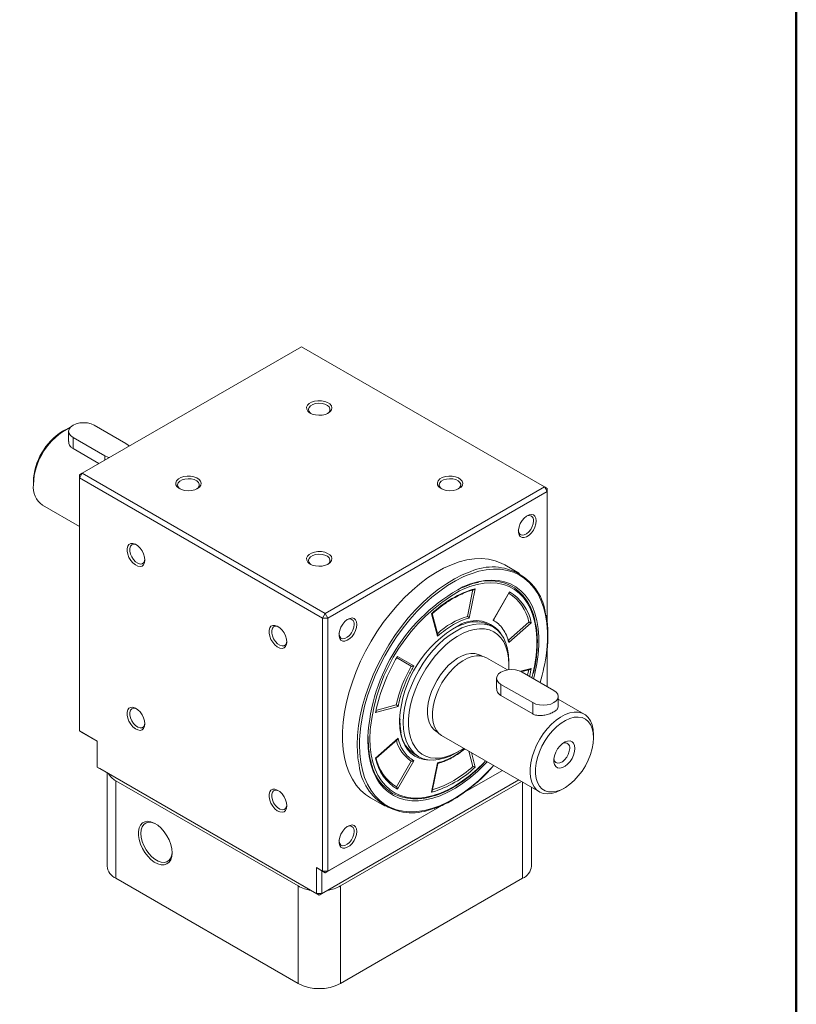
# Model space of a CAD drawing. Header units: millimetres. Extents: x 2723 to 3130, y 721 to 1006.
# Tile 7 of 8: x 3068 to 3130, y 767 to 847. Entities that reach past the tile are written whole.
import ezdxf

# ---------------------------------------------------------------- set-up
doc = ezdxf.new("R2010")
doc.units = ezdxf.units.MM
doc.layers.add('圖框', color=7, linetype='Continuous', lineweight=50)
doc.layers.add('產品', color=7, linetype='Continuous')

# ---------------------------------------------------------------- blocks, each defined once
blk = doc.blocks.new('標題欄框 下標註')
at = {"layer": '圖框'}
blk.add_lwpolyline([(2.283, 89.91), (287.283, 89.91), (287.283, 273.91), (2.283, 273.91)], close=True, dxfattribs=at)
blk = doc.blocks.new('A$C2E5B45DC')
at = {"color": 0, "linetype": 'Continuous', "lineweight": 15}
for p, q in [((68.791, 51.554), (51.184, 41.389)), ((88.307, 40.287), (68.791, 51.554)), ((52.139, 45.246), (54.684, 43.776)), ((49.805, 44.878), (49.593, 44.756)), ((50.09, 44.756), (50.09, 43.938)), ((52.987, 42.797), (50.442, 44.266)), ((50.442, 44.266), (50.442, 43.363)), ((50.442, 43.363), (52.522, 42.162)), ((52.987, 42.797), (52.987, 42.43)), ((50.972, 41.022), (51.184, 41.389)), ((50.972, 41.267), (51.184, 41.389)), ((50.972, 41.022), (50.972, 41.267)), ((51.184, 41.389), (70.7, 30.123)), ((47.26, 40.714), (47.26, 40.469)), ((70.488, 29.756), (50.972, 41.022)), ((50.972, 41.022), (50.972, 20.69)), ((70.7, 30.123), (88.307, 40.287)), ((88.519, 39.92), (70.912, 29.756)), ((88.307, 40.287), (88.519, 39.92)), ((88.307, 40.287), (88.519, 40.165)), ((88.519, 39.92), (88.519, 40.165)), ((88.519, 29.351), (88.519, 39.92)), ((48.005, 38.821), (50.972, 37.108)), ((86.303, 33.339), (85.115, 34.025)), ((82.551, 32.035), (82.112, 29.889)), ((82.74, 32.115), (82.256, 29.754)), ((84.168, 29.583), (85.488, 31.869)), ((84.222, 29.631), (85.474, 31.8)), ((70.488, 29.756), (70.7, 30.123)), ((70.7, 30.123), (70.912, 29.756)), ((79.721, 28.29), (79.238, 30.093)), ((79.734, 28.437), (79.286, 30.108)), ((70.488, 29.756), (70.912, 29.756)), ((70.488, 9.424), (70.488, 29.756)), ((70.912, 29.756), (70.912, 9.424)), ((87.051, 29.437), (85.412, 27.983)), ((87.239, 29.378), (85.436, 27.779)), ((84.201, 29.011), (83.904, 29.182)), ((85.449, 27.924), (85.447, 27.929)), ((88.519, 24.244), (88.519, 27.273)), ((76.404, 26.585), (77.604, 25.892)), ((76.489, 26.674), (77.809, 25.912)), ((83.28, 26.702), (83.183, 26.758)), ((85.335, 25.585), (83.637, 26.565)), ((85.443, 26.019), (85.443, 26.264)), ((86.361, 25.478), (87.239, 25.713)), ((86.434, 25.445), (87.12, 25.628)), ((86.504, 25.407), (89.05, 23.938)), ((87.051, 25.633), (86.943, 25.154)), ((84.456, 24.917), (84.456, 24.1)), ((87.45, 24.961), (87.427, 24.875)), ((87.353, 22.958), (84.807, 24.427)), ((84.807, 24.427), (84.807, 23.524)), ((84.807, 23.524), (87.353, 22.055)), ((87.353, 22.958), (87.353, 22.055)), ((89.401, 22.63), (89.401, 23.448)), ((91.486, 22.034), (89.401, 23.237)), ((76.542, 22.644), (74.738, 22.161)), ((74.738, 22.161), (74.758, 22.26)), ((76.396, 22.779), (74.757, 22.339)), ((74.786, 22.255), (74.791, 22.28)), ((76.576, 22.788), (76.542, 22.644)), ((76.661, 21.439), (76.664, 21.616)), ((76.696, 21.488), (76.7, 21.658)), ((50.972, 20.69), (52.393, 19.87)), ((51.184, 20.568), (50.972, 20.69)), ((52.393, 19.87), (51.184, 20.568)), ((79.643, 20.626), (79.74, 20.57)), ((52.393, 19.87), (52.393, 17.788)), ((73.443, 19.944), (73.437, 19.577)), ((74.116, 19.969), (74.118, 20.196)), ((74.151, 20.018), (74.155, 20.239)), ((74.169, 19.462), (74.151, 20.018)), ((74.738, 18.496), (76.542, 20.095)), ((74.784, 18.501), (76.484, 20.008)), ((80.037, 20.329), (87.886, 15.798)), ((92.232, 20.141), (92.232, 20.386)), ((81.201, 18.916), (81.414, 19.038)), ((82.221, 19.069), (82.551, 17.838)), ((77.604, 18.27), (76.404, 16.192)), ((77.809, 18.292), (76.489, 16.005)), ((77.904, 18.79), (78.201, 18.618)), ((82.426, 18.95), (82.74, 17.781)), ((52.393, 17.788), (70, 7.623)), ((52.605, 17.665), (52.393, 17.788)), ((70.212, 7.501), (52.605, 17.665)), ((79.238, 15.759), (79.721, 18.121)), ((79.284, 15.851), (79.74, 18.077)), ((81.887, 15.759), (84.921, 17.51)), ((84.921, 17.51), (81.887, 15.759)), ((53.175, 17.336), (53.175, 9.826)), ((53.878, 16.685), (68.515, 8.235)), ((53.878, 16.685), (53.878, 8.847)), ((86.236, 16.751), (70.212, 7.501)), ((70.424, 7.623), (86.236, 16.751)), ((71.909, 8.235), (86.448, 16.629)), ((86.547, 8.847), (86.547, 16.572)), ((87.249, 9.826), (87.249, 16.166)), ((89.687, 15.977), (89.899, 16.099)), ((74.316, 15.318), (75.504, 14.633)), ((80.048, 14.697), (70.7, 9.301)), ((70.912, 9.424), (80.047, 14.697)), ((70, 9.705), (70.488, 9.424)), ((70, 7.623), (70, 9.705)), ((70.424, 9.46), (70, 9.705)), ((53.878, 8.847), (68.515, 0.397)), ((70.7, 9.301), (70.424, 9.46)), ((70.424, 9.46), (70.424, 7.623)), ((70.912, 9.424), (70.488, 9.424)), ((70.7, 9.301), (70.488, 9.424)), ((70.912, 9.424), (70.7, 9.301)), ((71.909, 0.397), (86.547, 8.847)), ((68.515, 0.397), (68.515, 8.235)), ((71.909, 8.235), (71.909, 0.397)), ((70.424, 7.623), (70, 7.623)), ((70.212, 7.501), (70, 7.623)), ((70.424, 7.623), (70.212, 7.501))]:
    blk.add_line(p, q, dxfattribs=at)
at = {"color": 0, "linetype": 'Continuous', "lineweight": 15, "flags": 128}
for points in [[(70.934, 46.214), (71.101, 46.342), (71.203, 46.491), (71.232, 46.651), (71.185, 46.809), (71.065, 46.953), (70.883, 47.074), (70.65, 47.162), (70.386, 47.211), (70.108, 47.216), (69.838, 47.178), (69.596, 47.1), (69.4, 46.986), (69.263, 46.847), (69.198, 46.691), (69.207, 46.53), (69.291, 46.378), (69.444, 46.244), (69.653, 46.138), (69.904, 46.069), (70.178, 46.042), (70.454, 46.058), (70.712, 46.117), (70.934, 46.214)], [(70.876, 46.184), (70.982, 46.273), (71.067, 46.415), (71.077, 46.564), (71.01, 46.709), (70.872, 46.836), (70.675, 46.933), (70.438, 46.993), (70.18, 47.01), (69.925, 46.982), (69.696, 46.912), (69.512, 46.806), (69.391, 46.674), (69.343, 46.527), (69.372, 46.378), (69.476, 46.241), (69.548, 46.184)], [(50.442, 44.266), (50.251, 44.41), (50.131, 44.577), (50.09, 44.756), (50.131, 44.935), (50.251, 45.102), (50.442, 45.246), (50.69, 45.356), (50.98, 45.425), (51.29, 45.449), (51.601, 45.425), (51.89, 45.356), (52.139, 45.246)], [(54.684, 43.776), (54.875, 43.633), (54.94, 43.558)], [(53.366, 42.649), (53.236, 42.687), (52.987, 42.797)], [(60.434, 40.153), (60.601, 40.28), (60.703, 40.43), (60.732, 40.589), (60.685, 40.747), (60.565, 40.892), (60.383, 41.013), (60.15, 41.101), (59.886, 41.149), (59.608, 41.155), (59.338, 41.117), (59.096, 41.038), (58.9, 40.925), (58.763, 40.785), (58.698, 40.629), (58.707, 40.469), (58.791, 40.316), (58.944, 40.182), (59.153, 40.077), (59.404, 40.008), (59.678, 39.98), (59.954, 39.997), (60.212, 40.056), (60.434, 40.153)], [(81.434, 40.153), (81.601, 40.28), (81.703, 40.43), (81.732, 40.589), (81.685, 40.747), (81.565, 40.892), (81.383, 41.013), (81.15, 41.101), (80.886, 41.149), (80.608, 41.155), (80.338, 41.117), (80.096, 41.038), (79.9, 40.925), (79.763, 40.785), (79.698, 40.629), (79.707, 40.469), (79.791, 40.316), (79.944, 40.182), (80.153, 40.077), (80.404, 40.008), (80.678, 39.98), (80.954, 39.997), (81.212, 40.056), (81.434, 40.153)], [(60.376, 40.122), (60.482, 40.212), (60.567, 40.353), (60.577, 40.503), (60.51, 40.647), (60.372, 40.774), (60.175, 40.872), (59.938, 40.932), (59.68, 40.948), (59.425, 40.921), (59.196, 40.851), (59.012, 40.745), (58.891, 40.612), (58.843, 40.465), (58.872, 40.317), (58.976, 40.179), (59.048, 40.122)], [(81.376, 40.122), (81.482, 40.212), (81.567, 40.353), (81.577, 40.503), (81.51, 40.647), (81.372, 40.774), (81.175, 40.872), (80.938, 40.932), (80.68, 40.948), (80.425, 40.921), (80.196, 40.851), (80.012, 40.745), (79.891, 40.612), (79.843, 40.465), (79.872, 40.317), (79.976, 40.179), (80.048, 40.122)], [(87.637, 37.559), (87.61, 37.768), (87.532, 37.931), (87.408, 38.035), (87.248, 38.074), (87.063, 38.043), (86.867, 37.945), (86.674, 37.788), (86.5, 37.583), (86.356, 37.345), (86.254, 37.092), (86.201, 36.843), (86.201, 36.617), (86.254, 36.429), (86.356, 36.294), (86.5, 36.222), (86.674, 36.218), (86.867, 36.283), (87.063, 36.412), (87.248, 36.595), (87.408, 36.818), (87.532, 37.066), (87.61, 37.319), (87.637, 37.559)], [(86.197, 36.791), (86.202, 36.747), (86.256, 36.576), (86.359, 36.46), (86.502, 36.411), (86.673, 36.432), (86.856, 36.522), (87.035, 36.672), (87.193, 36.87), (87.318, 37.097), (87.398, 37.334), (87.425, 37.559)], [(56.218, 34.41), (56.191, 34.65), (56.113, 34.903), (55.989, 35.151), (55.829, 35.374), (55.643, 35.557), (55.448, 35.686), (55.255, 35.75), (55.081, 35.747), (54.937, 35.675), (54.835, 35.54), (54.782, 35.352), (54.782, 35.125), (54.835, 34.876), (54.937, 34.624), (55.081, 34.386), (55.255, 34.181), (55.448, 34.024), (55.643, 33.926), (55.829, 33.895), (55.989, 33.933), (56.113, 34.038), (56.191, 34.201), (56.218, 34.41)], [(55.552, 35.625), (55.466, 35.659), (55.295, 35.68), (55.152, 35.631), (55.049, 35.516), (54.995, 35.344), (54.995, 35.133), (55.049, 34.899), (55.152, 34.665), (55.295, 34.45), (55.466, 34.274), (55.649, 34.152), (55.828, 34.096), (55.986, 34.111), (56.111, 34.194), (56.191, 34.339), (56.216, 34.475)], [(70.934, 34.091), (71.101, 34.219), (71.203, 34.368), (71.232, 34.528), (71.185, 34.686), (71.065, 34.83), (70.883, 34.951), (70.65, 35.039), (70.386, 35.088), (70.108, 35.093), (69.838, 35.055), (69.596, 34.977), (69.4, 34.863), (69.263, 34.723), (69.198, 34.568), (69.207, 34.407), (69.291, 34.255), (69.444, 34.12), (69.653, 34.015), (69.904, 33.946), (70.178, 33.919), (70.454, 33.935), (70.712, 33.994), (70.934, 34.091)], [(70.876, 34.061), (70.982, 34.15), (71.067, 34.292), (71.077, 34.441), (71.01, 34.586), (70.872, 34.713), (70.675, 34.81), (70.438, 34.87), (70.18, 34.887), (69.925, 34.859), (69.696, 34.789), (69.512, 34.683), (69.391, 34.551), (69.343, 34.404), (69.372, 34.255), (69.476, 34.118), (69.548, 34.061)], [(85.115, 34.025), (84.826, 34.175), (84.333, 34.362), (83.808, 34.48), (83.254, 34.529), (82.675, 34.51), (82.076, 34.421), (81.46, 34.264), (80.831, 34.04), (80.195, 33.75), (79.556, 33.396), (78.918, 32.981), (78.285, 32.508), (77.662, 31.98), (77.054, 31.401), (76.464, 30.774), (75.898, 30.105), (75.357, 29.397), (74.848, 28.657), (74.373, 27.888), (73.935, 27.097), (73.538, 26.289), (73.184, 25.469), (72.876, 24.644), (72.615, 23.819), (72.405, 23), (72.246, 22.193), (72.139, 21.403), (72.086, 20.636), (72.086, 19.898), (72.139, 19.193), (72.246, 18.526), (72.405, 17.903), (72.615, 17.326), (72.876, 16.802), (73.184, 16.333), (73.538, 15.922), (73.935, 15.572), (74.316, 15.318)], [(73.267, 19.577), (73.294, 20.331), (73.374, 21.11), (73.507, 21.909), (73.692, 22.723), (73.927, 23.545), (74.212, 24.371), (74.543, 25.194), (74.919, 26.009), (75.337, 26.809), (75.794, 27.59), (76.287, 28.345), (76.812, 29.07), (77.366, 29.759), (77.944, 30.407), (78.544, 31.011), (79.16, 31.565), (79.788, 32.066), (80.424, 32.51), (81.064, 32.895), (81.702, 33.217), (82.335, 33.475), (82.398, 33.497)], [(88.464, 27.013), (88.481, 27.169), (88.534, 27.928), (88.534, 28.658), (88.481, 29.355), (88.376, 30.015), (88.218, 30.631), (88.01, 31.201), (87.753, 31.72), (87.448, 32.184), (87.098, 32.59), (86.705, 32.936), (86.272, 33.218), (85.802, 33.435), (85.299, 33.586), (84.765, 33.669), (84.204, 33.684), (83.621, 33.63), (83.02, 33.509), (82.404, 33.32), (82.092, 33.201)], [(82.092, 33.201), (81.778, 33.066), (81.147, 32.747), (80.514, 32.367), (79.885, 31.927), (79.264, 31.432), (78.655, 30.884), (78.062, 30.287), (77.49, 29.646), (76.942, 28.964), (76.423, 28.247), (75.935, 27.501), (75.484, 26.729), (75.07, 25.937), (74.699, 25.132), (74.371, 24.318), (74.09, 23.501), (73.857, 22.688), (73.674, 21.883), (73.543, 21.093), (73.463, 20.322), (73.443, 19.944)], [(87.374, 25.266), (87.529, 26.014), (87.633, 26.748), (87.685, 27.461), (87.685, 28.145), (87.633, 28.797), (87.529, 29.411), (87.373, 29.982), (87.167, 30.506), (86.914, 30.978), (86.613, 31.395), (86.269, 31.754), (85.883, 32.052), (85.459, 32.286), (85, 32.454), (84.51, 32.557), (83.992, 32.591), (83.451, 32.558), (82.89, 32.458), (82.315, 32.29), (81.729, 32.058), (81.482, 31.942)], [(81.744, 32.262), (81.747, 32.263), (82.348, 32.502), (82.938, 32.673), (83.513, 32.776), (84.068, 32.81), (84.599, 32.775), (85.102, 32.67), (85.573, 32.497), (86.007, 32.257), (86.403, 31.952), (86.756, 31.584), (87.064, 31.156), (87.324, 30.672), (87.535, 30.135), (87.694, 29.55), (87.801, 28.92), (87.855, 28.252), (87.855, 27.55), (87.801, 26.819), (87.694, 26.066), (87.535, 25.297), (87.45, 24.961)], [(73.237, 29.246), (73.21, 29.455), (73.132, 29.618), (73.008, 29.723), (72.848, 29.761), (72.663, 29.73), (72.467, 29.632), (72.274, 29.475), (72.1, 29.27), (71.956, 29.032), (71.854, 28.78), (71.801, 28.531), (71.801, 28.304), (71.854, 28.116), (71.956, 27.981), (72.1, 27.909), (72.274, 27.905), (72.467, 27.97), (72.663, 28.099), (72.848, 28.282), (73.008, 28.505), (73.132, 28.753), (73.21, 29.006), (73.237, 29.246)], [(81.201, 18.916), (81.201, 18.915), (80.726, 18.672), (80.257, 18.493), (79.8, 18.381), (79.36, 18.338), (78.944, 18.363), (78.556, 18.457), (78.201, 18.618), (77.884, 18.845), (77.608, 19.134), (77.378, 19.482), (77.196, 19.885), (77.065, 20.337), (76.985, 20.832), (76.958, 21.365), (76.985, 21.929), (77.065, 22.517), (77.196, 23.121), (77.378, 23.734), (77.608, 24.347), (77.884, 24.954), (78.201, 25.547), (78.556, 26.118), (78.944, 26.66), (79.36, 27.166), (79.8, 27.63), (80.257, 28.046), (80.726, 28.409), (81.201, 28.714), (81.676, 28.957), (82.145, 29.136), (82.602, 29.248), (83.042, 29.291), (83.458, 29.266), (83.846, 29.172), (84.201, 29.011), (84.518, 28.784), (84.793, 28.495), (85.023, 28.147), (85.205, 27.744), (85.337, 27.293), (85.417, 26.797), (85.443, 26.264), (85.443, 26.264)], [(67.618, 27.829), (67.591, 28.069), (67.513, 28.322), (67.389, 28.57), (67.229, 28.793), (67.043, 28.976), (66.848, 29.104), (66.655, 29.169), (66.481, 29.166), (66.337, 29.094), (66.235, 28.959), (66.182, 28.771), (66.182, 28.544), (66.235, 28.295), (66.337, 28.042), (66.481, 27.805), (66.655, 27.6), (66.848, 27.443), (67.043, 27.345), (67.229, 27.314), (67.389, 27.352), (67.513, 27.457), (67.591, 27.619), (67.618, 27.829)], [(66.952, 29.044), (66.866, 29.078), (66.695, 29.099), (66.552, 29.05), (66.449, 28.935), (66.395, 28.763), (66.395, 28.552), (66.449, 28.318), (66.552, 28.083), (66.695, 27.869), (66.866, 27.693), (67.049, 27.571), (67.228, 27.515), (67.386, 27.529), (67.511, 27.613), (67.591, 27.758), (67.616, 27.894)], [(71.797, 28.478), (71.802, 28.434), (71.856, 28.263), (71.959, 28.147), (72.102, 28.098), (72.273, 28.119), (72.456, 28.209), (72.635, 28.359), (72.793, 28.557), (72.918, 28.784), (72.998, 29.021), (73.025, 29.246)], [(85.428, 25.597), (85.443, 26.019), (85.417, 26.534), (85.339, 27.013), (85.209, 27.448), (85.03, 27.834), (84.804, 28.166), (84.533, 28.44), (84.222, 28.651), (83.874, 28.799), (83.494, 28.879), (83.087, 28.892), (82.658, 28.838), (82.213, 28.716), (81.758, 28.528), (81.298, 28.278), (80.839, 27.968), (80.388, 27.602), (79.951, 27.185), (79.532, 26.723), (79.138, 26.221), (78.774, 25.686), (78.443, 25.125), (78.152, 24.545), (77.903, 23.955), (77.7, 23.361), (77.546, 22.771), (77.441, 22.193), (77.389, 21.635), (77.389, 21.103), (77.441, 20.606), (77.546, 20.148), (77.7, 19.737), (77.903, 19.377), (78.152, 19.074), (78.443, 18.831), (78.774, 18.651), (79.138, 18.537), (79.532, 18.49), (79.951, 18.511), (80.388, 18.599), (80.839, 18.754), (81.298, 18.973), (81.758, 19.254), (81.823, 19.299)], [(83.183, 26.758), (83.014, 26.838), (82.717, 26.912), (82.392, 26.918), (82.046, 26.854), (81.687, 26.723), (81.322, 26.528), (80.958, 26.272), (80.605, 25.961), (80.268, 25.602), (79.956, 25.202), (79.676, 24.77), (79.432, 24.315), (79.23, 23.847), (79.075, 23.375), (78.97, 22.91), (78.916, 22.462), (78.916, 22.04), (78.97, 21.653), (79.075, 21.31), (79.23, 21.017), (79.432, 20.782), (79.643, 20.626)], [(83.637, 26.565), (83.466, 26.647), (83.163, 26.722), (82.833, 26.727), (82.481, 26.663), (82.116, 26.53), (81.744, 26.331), (81.375, 26.071), (81.015, 25.755), (80.673, 25.39), (80.356, 24.983), (80.07, 24.543), (79.822, 24.081), (79.617, 23.604), (79.46, 23.125), (79.353, 22.652), (79.298, 22.196), (79.298, 21.767), (79.353, 21.374), (79.46, 21.025), (79.617, 20.727), (79.822, 20.487), (80.037, 20.329)], [(84.807, 24.427), (84.616, 24.571), (84.496, 24.738), (84.456, 24.917), (84.496, 25.097), (84.616, 25.264), (84.807, 25.407), (85.056, 25.517), (85.345, 25.586), (85.656, 25.61), (85.966, 25.586), (86.256, 25.517), (86.504, 25.407)], [(87.239, 25.713), (87.115, 25.15), (87.095, 25.066)], [(87.294, 24.951), (87.373, 25.263), (87.374, 25.266)], [(89.05, 23.938), (89.24, 23.794), (89.36, 23.627), (89.401, 23.448), (89.36, 23.269), (89.24, 23.101), (89.05, 22.958), (88.801, 22.848), (88.512, 22.779), (88.201, 22.755), (87.891, 22.779), (87.601, 22.848), (87.353, 22.958)], [(56.218, 21.245), (56.191, 21.486), (56.113, 21.739), (55.989, 21.986), (55.829, 22.21), (55.643, 22.393), (55.448, 22.521), (55.255, 22.586), (55.081, 22.582), (54.937, 22.51), (54.835, 22.376), (54.782, 22.188), (54.782, 21.961), (54.835, 21.712), (54.937, 21.459), (55.081, 21.222), (55.255, 21.017), (55.448, 20.859), (55.643, 20.762), (55.829, 20.731), (55.989, 20.769), (56.113, 20.873), (56.191, 21.036), (56.218, 21.245)], [(55.552, 22.46), (55.466, 22.495), (55.295, 22.516), (55.152, 22.467), (55.049, 22.351), (54.995, 22.18), (54.995, 21.968), (55.049, 21.735), (55.152, 21.5), (55.295, 21.285), (55.466, 21.11), (55.649, 20.988), (55.828, 20.932), (55.986, 20.946), (56.111, 21.029), (56.191, 21.174), (56.216, 21.31)], [(89.687, 15.977), (89.593, 15.925), (89.224, 15.759), (88.864, 15.66), (88.522, 15.63), (88.205, 15.67), (87.919, 15.78), (87.671, 15.956), (87.466, 16.196), (87.308, 16.493), (87.201, 16.843), (87.147, 17.236), (87.147, 17.665), (87.201, 18.121), (87.308, 18.594), (87.466, 19.073), (87.671, 19.55), (87.919, 20.012), (88.205, 20.452), (88.522, 20.858), (88.864, 21.224), (89.224, 21.54), (89.593, 21.8), (89.965, 21.999), (90.33, 22.132), (90.682, 22.196), (91.012, 22.191), (91.314, 22.116), (91.582, 21.972), (91.809, 21.764), (91.991, 21.494), (92.124, 21.17), (92.205, 20.798), (92.232, 20.386), (92.232, 20.386)], [(79.048, 18.35), (79.035, 18.35), (78.622, 18.387), (78.238, 18.491), (77.887, 18.662), (77.574, 18.896), (77.302, 19.192), (77.075, 19.545), (76.896, 19.952), (76.766, 20.407), (76.687, 20.904), (76.661, 21.439)], [(92.232, 20.141), (92.204, 20.536), (92.123, 20.891), (91.989, 21.197), (91.807, 21.446), (91.58, 21.633), (91.313, 21.753), (91.013, 21.804), (90.687, 21.785), (90.342, 21.695), (89.988, 21.538), (89.631, 21.316), (89.28, 21.035), (88.944, 20.701), (88.63, 20.323), (88.346, 19.909), (88.098, 19.469), (87.892, 19.013), (87.734, 18.552), (87.626, 18.096), (87.572, 17.657), (87.572, 17.244), (87.626, 16.868), (87.734, 16.537), (87.892, 16.259), (88.098, 16.04), (88.346, 15.886), (88.63, 15.8), (88.944, 15.784), (89.28, 15.838), (89.631, 15.962), (89.988, 16.153), (90.342, 16.405), (90.687, 16.713), (91.013, 17.07), (91.313, 17.467), (91.58, 17.896), (91.807, 18.345), (91.989, 18.805), (92.123, 19.265), (92.204, 19.714), (92.232, 20.141)], [(74.331, 20.998), (74.312, 20.767), (74.285, 20.067)], [(83.303, 17.8), (82.938, 17.452), (82.348, 16.942), (81.747, 16.487), (81.141, 16.09), (80.533, 15.755), (79.929, 15.483), (79.332, 15.278), (78.749, 15.141), (78.184, 15.072), (77.64, 15.073), (77.123, 15.143), (76.636, 15.282), (76.183, 15.489), (75.767, 15.762), (75.393, 16.098), (75.062, 16.497), (74.778, 16.953), (74.542, 17.464), (74.356, 18.026), (74.223, 18.634), (74.142, 19.283), (74.116, 19.969)], [(74.285, 20.067), (74.312, 19.398), (74.39, 18.765), (74.52, 18.172), (74.701, 17.624), (74.931, 17.125), (75.208, 16.68), (75.531, 16.292), (75.896, 15.963), (76.301, 15.697), (76.743, 15.496), (77.218, 15.36), (77.723, 15.292), (78.253, 15.291), (78.805, 15.358), (79.373, 15.492), (79.955, 15.692), (80.544, 15.957), (81.137, 16.284), (81.729, 16.671), (82.315, 17.115), (82.89, 17.612), (83.424, 18.131)], [(90.747, 19.284), (90.72, 19.024), (90.642, 18.751), (90.517, 18.48), (90.353, 18.229), (90.16, 18.013), (89.952, 17.847), (89.739, 17.739), (89.537, 17.699), (89.357, 17.726), (89.212, 17.821), (89.109, 17.978), (89.056, 18.185), (89.056, 18.431), (89.109, 18.699), (89.212, 18.973), (89.357, 19.236), (89.537, 19.472), (89.739, 19.664), (89.952, 19.802), (90.16, 19.877), (90.353, 19.883), (90.517, 19.822), (90.642, 19.695), (90.72, 19.512), (90.747, 19.284)], [(73.437, 19.577), (73.463, 18.863), (73.543, 18.184), (73.674, 17.546), (73.857, 16.952), (74.09, 16.407), (74.371, 15.915), (74.699, 15.48), (75.07, 15.104), (75.484, 14.789), (75.935, 14.539), (76.423, 14.355), (76.942, 14.238), (77.49, 14.189), (78.062, 14.208), (78.655, 14.296), (79.264, 14.451), (79.885, 14.673), (80.514, 14.96), (81.147, 15.31), (81.778, 15.72), (82.404, 16.188), (83.02, 16.71), (83.621, 17.283), (84.118, 17.806)], [(89.057, 18.44), (89.113, 18.266), (89.22, 18.147), (89.368, 18.096), (89.544, 18.118), (89.734, 18.211), (89.919, 18.366), (90.083, 18.571), (90.212, 18.806), (90.294, 19.051), (90.322, 19.284)], [(83.704, 18.213), (83.513, 18.012), (83.303, 17.8)], [(83.424, 18.131), (83.451, 18.159), (83.574, 18.288)], [(84.118, 17.806), (84.204, 17.903), (84.217, 17.917)], [(67.618, 14.664), (67.591, 14.905), (67.513, 15.158), (67.389, 15.405), (67.229, 15.629), (67.043, 15.812), (66.848, 15.94), (66.655, 16.005), (66.481, 16.001), (66.337, 15.929), (66.235, 15.795), (66.182, 15.607), (66.182, 15.38), (66.235, 15.131), (66.337, 14.878), (66.481, 14.64), (66.655, 14.435), (66.848, 14.278), (67.043, 14.181), (67.229, 14.15), (67.389, 14.188), (67.513, 14.292), (67.591, 14.455), (67.618, 14.664)], [(66.952, 15.879), (66.866, 15.914), (66.695, 15.935), (66.552, 15.886), (66.449, 15.77), (66.395, 15.599), (66.395, 15.387), (66.449, 15.154), (66.552, 14.919), (66.695, 14.704), (66.866, 14.528), (67.049, 14.407), (67.228, 14.351), (67.386, 14.365), (67.511, 14.448), (67.591, 14.593), (67.616, 14.729)], [(58.397, 10.892), (58.369, 11.224), (58.287, 11.574), (58.153, 11.928), (57.974, 12.272), (57.757, 12.592), (57.51, 12.874), (57.245, 13.107), (56.97, 13.282), (56.699, 13.39), (56.441, 13.429), (56.208, 13.396), (56.009, 13.292), (55.852, 13.122), (55.744, 12.893), (55.688, 12.614), (55.688, 12.297), (55.744, 11.955), (55.852, 11.601), (56.009, 11.25), (56.208, 10.916), (56.441, 10.614), (56.699, 10.355), (56.97, 10.15), (57.245, 10.008), (57.51, 9.934), (57.757, 9.931), (57.974, 10), (58.153, 10.137), (58.287, 10.338), (58.369, 10.593), (58.397, 10.892)], [(57.093, 13.211), (57.014, 13.25), (56.758, 13.335), (56.519, 13.35), (56.308, 13.295), (56.132, 13.171), (56.002, 12.985), (55.921, 12.745), (55.893, 12.46), (55.921, 12.144), (56.002, 11.81), (56.132, 11.472), (56.308, 11.147), (56.519, 10.847), (56.758, 10.586), (57.014, 10.376), (57.276, 10.224), (57.532, 10.14), (57.771, 10.124), (57.983, 10.18), (58.158, 10.303), (58.288, 10.489), (58.369, 10.73), (58.396, 10.955)], [(73.237, 12.617), (73.21, 12.827), (73.132, 12.99), (73.008, 13.094), (72.848, 13.132), (72.663, 13.101), (72.467, 13.004), (72.274, 12.846), (72.1, 12.641), (71.956, 12.404), (71.854, 12.151), (71.801, 11.902), (71.801, 11.675), (71.854, 11.487), (71.956, 11.352), (72.1, 11.281), (72.274, 11.277), (72.467, 11.342), (72.663, 11.47), (72.848, 11.653), (73.008, 11.877), (73.132, 12.124), (73.21, 12.377), (73.237, 12.617)], [(71.797, 11.85), (71.802, 11.805), (71.856, 11.634), (71.959, 11.519), (72.102, 11.469), (72.273, 11.491), (72.456, 11.58), (72.635, 11.731), (72.793, 11.928), (72.918, 12.156), (72.998, 12.392), (73.025, 12.617)]]:
    blk.add_lwpolyline(points, dxfattribs=at)
at = {"color": 0, "linetype": 'Continuous', "lineweight": 15}
for centre, radius, start, end in [((52.603, 40.292), 5.346, 116.31652, 178.09489), ((52.282, 40.509), 5.026, 122.34303, 177.66234), ((49.037, 40.281), 1.788, 173.94823, 234.73959), ((87.055, 37.62), 0.375, 350.62413, 121.16842), ((84.129, 29.574), 4.288, 6.24893, 113.8198), ((83.883, 28.905), 3.852, 61.79481, 104.57743), ((88.718, 19.411), 14.621, 118.4888, 176.92364), ((88.698, 19.418), 14.454, 119.95166, 173.72344), ((85.125, 23.938), 8.518, 106.26694, 133.72768), ((83.416, 28.636), 3.722, 12.42523, 56.92394), ((83.544, 28.642), 3.767, 11.26472, 58.93663), ((83.438, 28.812), 4.159, 7.75327, 56.99302), ((72.655, 29.307), 0.375, 350.62418, 121.16844), ((83.908, 23.987), 6.169, 106.93162, 133.063), ((82.763, 27.054), 2.495, 32.96991, 122.33158), ((82.744, 26.942), 2.522, 62.63235, 107.53015), ((85.876, 21.077), 9.228, 118.81542, 176.64805), ((74.303, 28.725), 14.264, 343.07731, 353.10794), ((89.013, 19.216), 14.576, 149.22463, 167.94624), ((86.698, 20.572), 10.535, 149.67549, 167.91315), ((79.043, 20.562), 2.706, 193.25462, 237.87327), ((79.239, 20.908), 2.504, 188.99931, 237.78622), ((81.853, 19.523), 8.586, 179.63989, 190.70773), ((89.945, 19.35), 0.384, 349.97094, 114.69117), ((78.433, 19.232), 3.767, 191.26472, 238.93663), ((78.379, 19.331), 3.709, 192.38584, 237.81549), ((77.672, 18.389), 4.28, 186.17986, 293.58308), ((78.132, 18.936), 3.842, 197.59713, 238.14885), ((76.852, 23.936), 8.518, 286.26694, 313.72768), ((76.786, 24.013), 8.447, 287.3437, 313.03469), ((54.551, 17.982), 1.461, 208.62988, 242.57656), ((77.973, 19.279), 4.062, 242.60383, 290.24747), ((72.655, 12.679), 0.375, 350.62429, 121.16845), ((54.376, 9.946), 1.207, 185.69469, 245.62539), ((86.048, 9.946), 1.207, 294.37465, 354.30527), ((70.029, 10.989), 3.143, 241.19889, 261.20876), ((70.395, 10.989), 3.143, 278.79128, 298.80108), ((70.212, 3.672), 3.689, 242.6097, 297.3903)]:
    blk.add_arc(centre, radius, start, end, dxfattribs=at)
for points, knots in [([(50.106, 43.939), (50.105, 43.882), (50.1, 43.727), (50.225, 43.516), (50.378, 43.408), (50.442, 43.363)], [0, 0, 0, 0, 0.25331, 0.691199, 1, 1, 1, 1]), ([(81.709, 32.196), (81.762, 32.221), (82.001, 32.336), (82.419, 32.478), (82.785, 32.594), (82.962, 32.624), (82.963, 32.624)], [0, 0, 0, 0, 0.122425, 0.559758, 0.997156, 1, 1, 1, 1]), ([(80.169, 30.807), (80.303, 30.903), (80.617, 31.129), (81.116, 31.423), (81.659, 31.695), (82.162, 31.9), (82.477, 31.988), (82.617, 32.027)], [0, 0, 0, 0, 0.16301, 0.383251, 0.60343, 0.823583, 1, 1, 1, 1]), ([(82.74, 32.115), (82.739, 32.115), (82.728, 32.1), (82.7, 32.072), (82.657, 32.042), (82.627, 32.034), (82.616, 32.031)], [0, 0, 0, 0, 0.011082, 0.371009, 0.777262, 1, 1, 1, 1]), ([(85.472, 31.801), (85.476, 31.809), (85.486, 31.827), (85.488, 31.853), (85.488, 31.869), (85.488, 31.869)], [0, 0, 0, 0, 0.431391, 0.98302, 1, 1, 1, 1]), ([(79.284, 30.1), (79.279, 30.097), (79.271, 30.092), (79.25, 30.092), (79.238, 30.093), (79.238, 30.093)], [0, 0, 0, 0, 0.495138, 0.98492, 1, 1, 1, 1]), ([(79.285, 30.098), (79.354, 30.159), (79.598, 30.376), (79.894, 30.617), (80.122, 30.775), (80.169, 30.807)], [0, 0, 0, 0, 0.236118, 0.842339, 1, 1, 1, 1]), ([(82.256, 29.754), (82.048, 29.692), (81.632, 29.57), (80.989, 29.243), (80.345, 28.827), (79.929, 28.469), (79.721, 28.29)], [0, 0, 0, 0, 0.249955, 0.499999, 0.749955, 1, 1, 1, 1]), ([(81.394, 29.096), (81.475, 29.134), (81.688, 29.235), (81.894, 29.295), (82.021, 29.332)], [0, 0, 0, 0, 0.380597, 1, 1, 1, 1]), ([(82.256, 29.754), (82.256, 29.754), (82.249, 29.764), (82.232, 29.786), (82.199, 29.821), (82.165, 29.851), (82.136, 29.874), (82.12, 29.884), (82.112, 29.889)], [0, 0, 0, 0, 0.007409, 0.254366, 0.526425, 0.721833, 0.860592, 1, 1, 1, 1]), ([(84.168, 29.583), (84.169, 29.583), (84.182, 29.591), (84.205, 29.606), (84.215, 29.625), (84.22, 29.632)], [0, 0, 0, 0, 0.0168108, 0.5770023, 1, 1, 1, 1]), ([(85.436, 27.779), (85.376, 27.982), (85.256, 28.388), (84.968, 28.887), (84.613, 29.304), (84.316, 29.49), (84.168, 29.583)], [0, 0, 0, 0, 0.249955, 0.499999, 0.749955, 1, 1, 1, 1]), ([(87.239, 29.378), (87.239, 29.378), (87.223, 29.38), (87.191, 29.385), (87.141, 29.399), (87.101, 29.413), (87.071, 29.426), (87.057, 29.433), (87.051, 29.437)], [0, 0, 0, 0, 0.007454, 0.330567, 0.58143, 0.763091, 0.890045, 1, 1, 1, 1]), ([(87.409, 25.325), (87.443, 25.465), (87.534, 25.845), (87.633, 26.455), (87.709, 27.15), (87.735, 27.823), (87.712, 28.468), (87.663, 28.97), (87.605, 29.243), (87.588, 29.324)], [0, 0, 0, 0, 0.095998, 0.262643, 0.42934, 0.596091, 0.762891, 0.929725, 1, 1, 1, 1]), ([(88.499, 27.105), (88.511, 27.199), (88.554, 27.54), (88.579, 28.108), (88.573, 28.802), (88.524, 29.435), (88.455, 29.818), (88.424, 29.993)], [0, 0, 0, 0, 0.08987, 0.326629, 0.563448, 0.800313, 1, 1, 1, 1]), ([(79.721, 28.29), (79.721, 28.29), (79.73, 28.314), (79.74, 28.357), (79.742, 28.409), (79.735, 28.431), (79.733, 28.436)], [0, 0, 0, 0, 0.011258, 0.508595, 0.887377, 1, 1, 1, 1]), ([(85.436, 27.779), (85.436, 27.779), (85.443, 27.797), (85.453, 27.836), (85.458, 27.886), (85.451, 27.915), (85.449, 27.924)], [0, 0, 0, 0, 0.01139, 0.391036, 0.809271, 1, 1, 1, 1]), ([(77.809, 25.912), (77.661, 25.647), (77.364, 25.119), (77.01, 24.293), (76.736, 23.509), (76.626, 23.012), (76.576, 22.788)], [0, 0, 0, 0, 0.261397, 0.522887, 0.784285, 1, 1, 1, 1]), ([(77.809, 25.912), (77.809, 25.911), (77.795, 25.904), (77.763, 25.89), (77.712, 25.877), (77.665, 25.875), (77.629, 25.88), (77.612, 25.888), (77.604, 25.892)], [0, 0, 0, 0, 0.007411, 0.254366, 0.526425, 0.721834, 0.860592, 1, 1, 1, 1]), ([(87.119, 25.63), (87.129, 25.632), (87.158, 25.64), (87.199, 25.67), (87.227, 25.698), (87.239, 25.712), (87.239, 25.713)], [0, 0, 0, 0, 0.204594, 0.620329, 0.988659, 1, 1, 1, 1]), ([(84.472, 24.1), (84.47, 24.043), (84.466, 23.889), (84.591, 23.678), (84.744, 23.569), (84.807, 23.524)], [0, 0, 0, 0, 0.253308, 0.691199, 1, 1, 1, 1]), ([(74.784, 22.256), (74.779, 22.239), (74.771, 22.207), (74.75, 22.176), (74.739, 22.162), (74.738, 22.161)], [0, 0, 0, 0, 0.4970051, 0.9849758, 1, 1, 1, 1]), ([(76.542, 22.644), (76.541, 22.645), (76.534, 22.654), (76.516, 22.676), (76.483, 22.711), (76.449, 22.741), (76.42, 22.764), (76.404, 22.774), (76.396, 22.779)], [0, 0, 0, 0, 0.007409, 0.254366, 0.526424, 0.721833, 0.860592, 1, 1, 1, 1]), ([(87.353, 22.055), (87.379, 22.041), (87.498, 21.977), (87.756, 21.913), (88.141, 21.917), (88.543, 22), (88.913, 22.14), (89.195, 22.306), (89.372, 22.471), (89.388, 22.578), (89.396, 22.63)], [0, 0, 0, 0, 0.038515, 0.173192, 0.310099, 0.454139, 0.59953, 0.7386, 0.873694, 1, 1, 1, 1]), ([(76.792, 20.526), (76.768, 20.655), (76.717, 20.926), (76.698, 21.258), (76.697, 21.454), (76.696, 21.488)], [0, 0, 0, 0, 0.427389, 0.899509, 1, 1, 1, 1]), ([(76.542, 20.095), (76.541, 20.095), (76.534, 20.077), (76.518, 20.044), (76.495, 20.02), (76.483, 20.009)], [0, 0, 0, 0, 0.015166, 0.520695, 1, 1, 1, 1]), ([(76.542, 20.095), (76.601, 19.892), (76.721, 19.486), (77.009, 18.987), (77.364, 18.571), (77.661, 18.385), (77.809, 18.292)], [0, 0, 0, 0, 0.249955, 0.499999, 0.749955, 1, 1, 1, 1]), ([(74.502, 17.737), (74.501, 17.74), (74.434, 17.905), (74.339, 18.273), (74.228, 18.844), (74.176, 19.246), (74.169, 19.46), (74.169, 19.462)], [0, 0, 0, 0, 0.004639, 0.335929, 0.666767, 0.997356, 1, 1, 1, 1]), ([(79.721, 18.121), (79.929, 18.181), (80.345, 18.303), (80.988, 18.634), (81.502, 18.955), (81.793, 19.2), (81.874, 19.269)], [0, 0, 0, 0, 0.294866, 0.589837, 0.884704, 1, 1, 1, 1]), ([(79.733, 18.072), (79.786, 18.086), (79.993, 18.141), (80.36, 18.279), (80.833, 18.507), (81.306, 18.796), (81.665, 19.047), (81.862, 19.214), (81.906, 19.251)], [0, 0, 0, 0, 0.074935, 0.290561, 0.506429, 0.722449, 0.938465, 1, 1, 1, 1]), ([(74.738, 18.496), (74.739, 18.496), (74.75, 18.495), (74.77, 18.494), (74.779, 18.499), (74.783, 18.501)], [0, 0, 0, 0, 0.015321, 0.512916, 1, 1, 1, 1]), ([(77.809, 18.292), (77.809, 18.291), (77.795, 18.283), (77.763, 18.269), (77.712, 18.256), (77.665, 18.254), (77.629, 18.259), (77.612, 18.266), (77.604, 18.27)], [0, 0, 0, 0, 0.007411, 0.254366, 0.526425, 0.721834, 0.860592, 1, 1, 1, 1]), ([(79.436, 15.467), (79.504, 15.486), (79.757, 15.558), (80.204, 15.745), (80.772, 16.024), (81.343, 16.363), (81.909, 16.754), (82.468, 17.197), (82.966, 17.635), (83.269, 17.943), (83.395, 18.072)], [0, 0, 0, 0, 0.051673, 0.192835, 0.334097, 0.4754, 0.616698, 0.757972, 0.899214, 1, 1, 1, 1]), ([(79.44, 14.46), (79.452, 14.464), (79.661, 14.526), (80.074, 14.703), (80.677, 14.992), (81.281, 15.343), (81.883, 15.747), (82.479, 16.202), (83.064, 16.706), (83.602, 17.216), (83.936, 17.577), (84.085, 17.739)], [0, 0, 0, 0, 0.008016, 0.1349, 0.261859, 0.38885, 0.515839, 0.642812, 0.769761, 0.896685, 1, 1, 1, 1]), ([(79.721, 18.121), (79.721, 18.12), (79.728, 18.11), (79.739, 18.093), (79.739, 18.082), (79.739, 18.078)], [0, 0, 0, 0, 0.015168, 0.520728, 1, 1, 1, 1]), ([(82.551, 17.838), (82.559, 17.834), (82.576, 17.825), (82.61, 17.811), (82.654, 17.797), (82.7, 17.786), (82.728, 17.782), (82.739, 17.781), (82.74, 17.781)], [0, 0, 0, 0, 0.140366, 0.280062, 0.4773, 0.7505, 0.992548, 1, 1, 1, 1]), ([(76.404, 16.192), (76.411, 16.186), (76.427, 16.176), (76.449, 16.147), (76.471, 16.105), (76.485, 16.055), (76.489, 16.021), (76.489, 16.005), (76.489, 16.005)], [0, 0, 0, 0, 0.140366, 0.280061, 0.477299, 0.750502, 0.992549, 1, 1, 1, 1]), ([(79.238, 15.759), (79.238, 15.76), (79.25, 15.774), (79.27, 15.804), (79.279, 15.836), (79.283, 15.851)], [0, 0, 0, 0, 0.015322, 0.512953, 1, 1, 1, 1])]:
    blk.add_open_spline(points, degree=3, knots=knots, dxfattribs=at)

msp = doc.modelspace()

# ---------------------------------------------------------------- block references
at = {"layer": '圖框', "xscale": 1.426940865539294, "yscale": 1.426940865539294, "zscale": 1.426940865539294}
msp.add_blockref('標題欄框 下標註', (2719.95, 615.38), dxfattribs=at)
at = {"layer": '產品'}
msp.add_blockref('A$C2E5B45DC', (3021.367, 768.693), dxfattribs=at)

doc.saveas('drawing.dxf')
